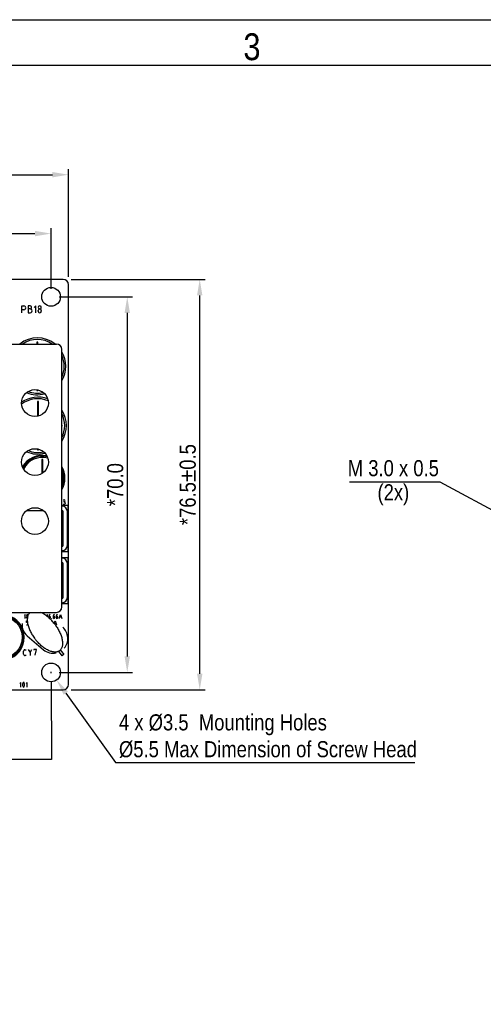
# Model space of a CAD drawing. Header units: millimetres. Extents: x 0 to 417, y 0 to 294.
# Tile 15 of 19: x 215 to 302, y 111 to 294. Entities that reach past the tile are written whole.
import ezdxf

# ---------------------------------------------------------------- set-up
doc = ezdxf.new("R2010")
doc.units = ezdxf.units.MM
for name, color, linetype in [('C101_DXF_CONTINUOUS_LINE', 7, 'Continuous'), ('C103_DXF_CONTINUOUS_LINE', 7, 'Continuous'), ('C115_C116_DXF_CONTINUOUS_LINE', 7, 'Continuous'), ('CY_DXF_CONTINUOUS_LINE', 7, 'Continuous'), ('HEAT_SINK-3_DXF_CONTINUOUS_LINE', 7, 'Continuous'), ('MDS-300APB18_AA_DXF_FORMAT', 7, 'Continuous'), ('MDS-300APB18_AA_DXF_TEXT', 7, 'Continuous'), ('MDS-300APB18_AA_PCDXF_DIMENSION', 7, 'Continuous'), ('MDS-300APB18DXF_CONTINUOUS_LINE', 7, 'Continuous'), ('OUTPUT_TERMIDXF_CONTINUOUS_LINE', 7, 'Continuous'), ('OUTPUT_TERMINAL_DXF_TEXT', 7, 'Continuous')]:
    doc.layers.add(name, color=color, linetype=linetype)
doc.styles.get("Standard").update_dxf_attribs({"font": 'ARIALN.TTF'})
doc.styles.add('TEXTSTYLE_3', font='ARIALN.TTF')
doc.dimstyles.new('DIMSTYLE_1', dxfattribs={"dimtxt": 3, "dimasz": 3, "dimexe": 1, "dimexo": 1.5, "dimgap": 0.75, "dimtad": 1, "dimdec": 1, "dimzin": 0, "dimdsep": 46, "dimtxsty": 'STANDARD', "dimblk": '_FILLED', "dimblk1": '_FILLED', "dimblk2": '_FILLED', "dimcen": 0.09, "dimadec": 0, "dimazin": 0, "dimtol": 1, "dimtp": 0.5, "dimtm": 0.5, "dimtfac": 1, "dimtdec": 1, "dimtofl": 0, "dimtmove": 0, "dimatfit": 3, "dimldrblk": '_FILLED', "dimfxl": 1, "dimtolj": 1, "dimtzin": 0, "dimarcsym": 0})
doc.dimstyles.new('DIMSTYLE_2', dxfattribs={"dimtxt": 3, "dimasz": 3, "dimexe": 1, "dimexo": 1.5, "dimgap": 0.75, "dimtad": 1, "dimdec": 1, "dimzin": 0, "dimdsep": 46, "dimtxsty": 'STANDARD', "dimblk": '_FILLED', "dimblk1": '_FILLED', "dimblk2": '_FILLED', "dimcen": 0.09, "dimadec": 0, "dimazin": 0, "dimtp": 1e-06, "dimtm": 1e-06, "dimtfac": 1, "dimtdec": 1, "dimtofl": 0, "dimtmove": 0, "dimatfit": 3, "dimldrblk": '_FILLED', "dimfxl": 1, "dimtolj": 1, "dimtzin": 0, "dimarcsym": 0})
doc.dimstyles.new('DIMSTYLE_4', dxfattribs={"dimtxt": 3, "dimasz": 3, "dimexe": 1, "dimexo": 1.5, "dimtad": 1, "dimdec": 1, "dimzin": 0, "dimdsep": 46, "dimtxsty": 'STANDARD', "dimblk": '_FILLED', "dimblk1": '_FILLED', "dimblk2": '_FILLED', "dimcen": 0.09, "dimadec": 0, "dimazin": 0, "dimtp": 1e-06, "dimtm": 1e-06, "dimtfac": 1, "dimtdec": 1, "dimtofl": 0, "dimtmove": 0, "dimatfit": 2, "dimldrblk": '_FILLED', "dimfxl": 1, "dimtolj": 1, "dimtzin": 0, "dimarcsym": 0})
doc.dimstyles.get("Standard").update_dxf_attribs({"dimtxt": 0.18, "dimasz": 0.18, "dimexe": 0.18, "dimexo": 0.0625, "dimgap": 0.09, "dimtad": 0, "dimtih": 1, "dimtoh": 1, "dimdec": 4, "dimzin": 0, "dimdsep": 46, "dimtxsty": 'STANDARD', "dimcen": 0.09, "dimadec": 0, "dimazin": 0, "dimtfac": 1, "dimtdec": 4, "dimtofl": 0, "dimtmove": 0, "dimatfit": 3, "dimfxl": 1, "dimtolj": 1, "dimtzin": 0, "dimarcsym": 0})

# ---------------------------------------------------------------- blocks, each defined once
blk = doc.blocks.new('_FILLED')
at = {"color": 0, "linetype": 'ByBlock'}
blk.add_solid([(0, 0), (-1, 0.167), (-1, -0.167)], dxfattribs=at)
blk = doc.blocks.new('*D6')
at = {"layer": 'Defpoints', "color": 0, "linetype": 'Continuous'}
for p in [(221.04, 254.14), (100.24, 242.36), (221.04, 242.36)]:
    blk.add_point(p, dxfattribs=at)
at = {"layer": 'MDS-300APB18_AA_PCDXF_DIMENSION', "color": 0, "linetype": 'Continuous', "lineweight": -2}
for p, q in [((100.24, 243.86), (100.24, 255.14)), ((221.04, 243.86), (221.04, 255.14)), ((103.24, 254.14), (218.04, 254.14))]:
    blk.add_line(p, q, dxfattribs=at)
at = {"layer": 'MDS-300APB18_AA_PCDXF_DIMENSION', "color": 0, "linetype": 'Continuous', "lineweight": -2, "xscale": 3, "yscale": 3, "zscale": 3, "rotation": 180}
blk.add_blockref('_FILLED', (100.24, 254.14), dxfattribs=at)
at = {"layer": 'MDS-300APB18_AA_PCDXF_DIMENSION', "color": 0, "linetype": 'Continuous', "lineweight": -2, "xscale": 3, "yscale": 3, "zscale": 3}
blk.add_blockref('_FILLED', (221.04, 254.14), dxfattribs=at)
at = {"layer": 'MDS-300APB18_AA_PCDXF_DIMENSION', "color": 0, "linetype": 'Continuous', "insert": (160.64, 257.89), "char_height": 3, "attachment_point": 2}
blk.add_mtext('\\A1;*120.8', dxfattribs=at)
blk = doc.blocks.new('*D7')
at = {"layer": 'Defpoints', "color": 0, "linetype": 'Continuous'}
for p in [(221.04, 242.36), (221.04, 172.36), (235.25, 172.36)]:
    blk.add_point(p, dxfattribs=at)
at = {"layer": 'MDS-300APB18_AA_PCDXF_DIMENSION', "color": 0, "linetype": 'Continuous', "lineweight": -2}
for p, q in [((222.54, 242.36), (236.25, 242.36)), ((235.25, 239.36), (235.25, 175.36)), ((222.54, 172.36), (236.25, 172.36))]:
    blk.add_line(p, q, dxfattribs=at)
at = {"layer": 'MDS-300APB18_AA_PCDXF_DIMENSION', "color": 0, "linetype": 'Continuous', "lineweight": -2, "xscale": 3, "yscale": 3, "zscale": 3}
for p, rotation in [((235.25, 242.36), 90), ((235.25, 172.36), 270)]:
    blk.add_blockref('_FILLED', p, dxfattribs=dict(at, rotation=rotation))
at = {"layer": 'MDS-300APB18_AA_PCDXF_DIMENSION', "color": 0, "linetype": 'Continuous', "insert": (231.5, 207.36), "char_height": 3, "attachment_point": 2, "rotation": 90}
blk.add_mtext('\\A1;*70.0', dxfattribs=at)
blk = doc.blocks.new('*D8')
at = {"layer": 'Defpoints', "color": 0, "linetype": 'Continuous'}
for p in [(224.29, 265.12), (96.99, 244.61), (224.29, 244.61)]:
    blk.add_point(p, dxfattribs=at)
at = {"layer": 'MDS-300APB18_AA_PCDXF_DIMENSION', "color": 0, "linetype": 'Continuous', "lineweight": -2}
for p, q in [((96.99, 246.11), (96.99, 266.12)), ((224.29, 246.11), (224.29, 266.12)), ((99.99, 265.12), (221.29, 265.12))]:
    blk.add_line(p, q, dxfattribs=at)
at = {"layer": 'MDS-300APB18_AA_PCDXF_DIMENSION', "color": 0, "linetype": 'Continuous', "lineweight": -2, "xscale": 3, "yscale": 3, "zscale": 3, "rotation": 180}
blk.add_blockref('_FILLED', (96.99, 265.12), dxfattribs=at)
at = {"layer": 'MDS-300APB18_AA_PCDXF_DIMENSION', "color": 0, "linetype": 'Continuous', "lineweight": -2, "xscale": 3, "yscale": 3, "zscale": 3}
blk.add_blockref('_FILLED', (224.29, 265.12), dxfattribs=at)
at = {"layer": 'MDS-300APB18_AA_PCDXF_DIMENSION', "color": 0, "linetype": 'Continuous', "insert": (160.64, 268.87), "char_height": 3, "attachment_point": 2}
blk.add_mtext('\\A1;*127.3±0.5', dxfattribs=at)
blk = doc.blocks.new('*D9')
at = {"layer": 'Defpoints', "color": 0, "linetype": 'Continuous'}
for p in [(223.29, 245.61), (248.77, 245.61), (223.29, 169.11)]:
    blk.add_point(p, dxfattribs=at)
at = {"layer": 'MDS-300APB18_AA_PCDXF_DIMENSION', "color": 0, "linetype": 'Continuous', "lineweight": -2}
for p, q in [((224.79, 245.61), (249.77, 245.61)), ((248.77, 172.11), (248.77, 242.61)), ((224.79, 169.11), (249.77, 169.11))]:
    blk.add_line(p, q, dxfattribs=at)
at = {"layer": 'MDS-300APB18_AA_PCDXF_DIMENSION', "color": 0, "linetype": 'Continuous', "lineweight": -2, "xscale": 3, "yscale": 3, "zscale": 3}
for p, rotation in [((248.77, 245.61), 90), ((248.77, 169.11), 270)]:
    blk.add_blockref('_FILLED', p, dxfattribs=dict(at, rotation=rotation))
at = {"layer": 'MDS-300APB18_AA_PCDXF_DIMENSION', "color": 0, "linetype": 'Continuous', "insert": (245.02, 207.36), "char_height": 3, "attachment_point": 2, "rotation": 90}
blk.add_mtext('\\A1;*76.5±0.5', dxfattribs=at)
blk = doc.blocks.new('*D12')
at = {"layer": 'Defpoints', "color": 0, "linetype": 'Continuous'}
for p in [(220.02, 173.78), (222.06, 170.94)]:
    blk.add_point(p, dxfattribs=at)
at = {"layer": 'MDS-300APB18_AA_PCDXF_DIMENSION', "color": 0, "linetype": 'Continuous', "lineweight": -2}
for p, q in [((220.95, 172.36), (221.13, 172.36)), ((221.04, 172.27), (221.04, 172.45)), ((223.81, 168.5), (233.08, 155.59)), ((233.08, 155.59), (288.89, 155.59))]:
    blk.add_line(p, q, dxfattribs=at)
at = {"layer": 'MDS-300APB18_AA_PCDXF_DIMENSION', "color": 0, "linetype": 'Continuous', "lineweight": -2, "xscale": 3, "yscale": 3, "zscale": 3, "rotation": 125.6696012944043}
blk.add_blockref('_FILLED', (222.06, 170.94), dxfattribs=at)
at = {"layer": 'MDS-300APB18_AA_PCDXF_DIMENSION', "color": 0, "linetype": 'Continuous', "insert": (233.7, 164.56), "char_height": 3, "attachment_point": 1}
blk.add_mtext('\\A1;4 x %%c3.5  Mounting Holes\\P%%c5.5 Max Dimension of Screw Head', dxfattribs=at)

msp = doc.modelspace()

# ---------------------------------------------------------------- linework, layer by layer
at = {"layer": 'C101_DXF_CONTINUOUS_LINE', "color": 7, "linetype": 'Continuous'}
for p, q in [((218.59, 233.91), (218.39, 233.91)), ((218.39, 233.91), (218.39, 233.56)), ((218.59, 233.56), (218.59, 233.91)), ((218.39, 225.03), (218.39, 224.91)), ((218.39, 224.91), (218.59, 224.91)), ((218.59, 224.91), (218.59, 224.99)), ((218.69, 222.86), (218.49, 222.86)), ((218.49, 222.86), (218.49, 220.11)), ((218.69, 220.16), (218.69, 222.86)), ((223.09, 218.46), (223.04, 218.46)), ((223.09, 218.26), (223.09, 218.46)), ((223.04, 218.26), (223.09, 218.26)), ((218.49, 214.02), (218.49, 213.86)), ((218.49, 213.86), (218.69, 213.86)), ((218.69, 213.86), (218.69, 213.97))]:
    msp.add_line(p, q, dxfattribs=at)
for centre, radius, start, end in [((218.49, 229.41), 5.3, 51.5624, 128.4376), ((218.49, 229.41), 5, 56.1572, 123.8428), ((218.49, 229.41), 5.3, 329.1862, 30.7704), ((218.49, 229.41), 5, 335.553, 24.447), ((218.49, 229.41), 5.3, 247.7433, 284.782), ((218.49, 229.41), 5, 250.0144, 282.4621), ((218.59, 218.36), 5.3, 69.8059, 125.0208), ((218.59, 218.36), 5, 67.4816, 127.3652), ((218.59, 218.36), 5.3, 327.1171, 32.8829), ((218.59, 218.36), 5, 332.9758, 27.0242), ((218.59, 218.36), 5.3, 246.4803, 284.268), ((218.59, 218.36), 5, 248.6689, 282.0739)]:
    msp.add_arc(centre, radius, start, end, dxfattribs=at)
at = {"layer": 'C103_DXF_CONTINUOUS_LINE', "color": 7, "linetype": 'Continuous'}
for p, q in [((219.49, 212.06), (219.29, 212.06)), ((219.29, 212.06), (219.29, 209.41)), ((219.49, 209.53), (219.49, 212.06))]:
    msp.add_line(p, q, dxfattribs=at)
for radius, start, end in [(4.15, 77.2464, 151.1663), (4.1, 76.7603, 151.7356), (3.88, 74.4856, 153.8782), (4.15, 331.6308, 28.3692), (4.1, 333.0061, 26.9939), (3.88, 340.4523, 19.5477)]:
    msp.add_arc((219.39, 208.56), radius, start, end, dxfattribs=at)
at = {"layer": 'C115_C116_DXF_CONTINUOUS_LINE', "color": 7, "linetype": 'Continuous'}
for radius in [4.1, 3.88]:
    msp.add_circle((211.79, 178.91), radius, dxfattribs=at)
msp.add_arc((211.79, 178.91), 4.15, 204.2798, 155.7202, dxfattribs=at)
at = {"layer": 'CY_DXF_CONTINUOUS_LINE', "color": 7, "linetype": 'Continuous'}
for p, q in [((216.83, 183.56), (216.97, 183.37)), ((221.72, 181.38), (221.72, 181.38)), ((221.72, 181.38), (221.72, 181.38)), ((222.42, 176.28), (222.91, 175.64)), ((223.31, 175.95), (222.81, 176.58)), ((222.91, 175.64), (222.91, 175.63)), ((222.91, 175.64), (222.91, 175.64)), ((222.91, 175.64), (222.91, 175.64)), ((223.22, 175.58), (223.26, 175.61)), ((223.26, 175.61), (223.26, 175.61)), ((223.31, 175.95), (223.31, 175.94))]:
    msp.add_line(p, q, dxfattribs=at)
for points in [[(222.91, 175.63), (222.94, 175.61), (222.97, 175.59), (223, 175.57), (223.03, 175.56), (223.07, 175.55), (223.11, 175.55), (223.15, 175.56), (223.19, 175.57), (223.22, 175.58)], [(223.26, 175.61), (223.28, 175.63), (223.3, 175.65), (223.32, 175.68), (223.33, 175.71), (223.34, 175.74), (223.35, 175.77), (223.35, 175.81), (223.35, 175.84), (223.34, 175.88), (223.33, 175.91), (223.31, 175.93), (223.31, 175.94)]]:
    msp.add_lwpolyline(points, dxfattribs=at)
for centre, radius, start, end in [((225.07, 183.94), 8.82, 215.9694, 217.4646), ((225.06, 183.95), 8.82, 217.5363, 219.0316), ((223.08, 175.78), 0.222, 218.3977, 223.4156), ((223.09, 175.82), 0.264, 307.4961, 308.1731), ((223.13, 175.81), 0.222, 31.5847, 36.579)]:
    msp.add_arc(centre, radius, start, end, dxfattribs=at)
for points, knots in [([(217.17, 183.56), (217.12, 183.52), (217.02, 183.43), (216.89, 183.27), (216.77, 183.08), (216.69, 182.85), (216.63, 182.59), (216.59, 182.19), (216.63, 181.63), (216.8, 180.91), (217.09, 180.17), (217.47, 179.45), (217.77, 178.99), (217.93, 178.76)], [0, 0, 0, 0, 0.037783, 0.077047, 0.119255, 0.165007, 0.214946, 0.269539, 0.392912, 0.53362, 0.686563, 0.844407, 1, 1, 1, 1]), ([(221.72, 181.38), (221.54, 181.61), (221.16, 182.06), (220.63, 182.57), (220.17, 182.94), (219.81, 183.18), (219.46, 183.39), (219.21, 183.51), (219.09, 183.56)], [0, 0, 0, 0, 0.25135, 0.51066, 0.639437, 0.765095, 0.885795, 1, 1, 1, 1]), ([(221.72, 181.38), (221.88, 181.17), (222.19, 180.72), (222.53, 180.13), (222.76, 179.63), (222.91, 179.25), (223.03, 178.88), (223.11, 178.51), (223.17, 178.16), (223.19, 177.83), (223.18, 177.52), (223.14, 177.24), (223.06, 176.99), (222.96, 176.78), (222.83, 176.59), (222.68, 176.44), (222.52, 176.32), (222.33, 176.23), (222.11, 176.17), (221.87, 176.14), (221.6, 176.15), (221.21, 176.21), (220.67, 176.39), (220.02, 176.73), (219.37, 177.21), (218.76, 177.77), (218.39, 178.18), (218.21, 178.4)], [0, 0, 0, 0, 0.074704, 0.151857, 0.190381, 0.22825, 0.264966, 0.300103, 0.3333, 0.364308, 0.392972, 0.419291, 0.44339, 0.465538, 0.486113, 0.505453, 0.524206, 0.543524, 0.564258, 0.586728, 0.611259, 0.638108, 0.698927, 0.768518, 0.844348, 0.922722, 1, 1, 1, 1]), ([(222.92, 175.62), (222.94, 175.6), (222.99, 175.57), (223.08, 175.55), (223.17, 175.56), (223.23, 175.59), (223.25, 175.61)], [0, 0, 0, 0, 0.239897, 0.486176, 0.740365, 1, 1, 1, 1]), ([(223.32, 175.93), (223.33, 175.9), (223.35, 175.85), (223.35, 175.76), (223.32, 175.67), (223.28, 175.63), (223.25, 175.61)], [0, 0, 0, 0, 0.239946, 0.486205, 0.74036, 1, 1, 1, 1])]:
    msp.add_open_spline(points, degree=3, knots=knots, dxfattribs=at)
at = {"layer": 'HEAT_SINK-3_DXF_CONTINUOUS_LINE', "color": 3, "linetype": 'Continuous'}
for p, q in [((204.04, 233.56), (222.04, 233.56)), ((223.04, 184.56), (223.04, 232.56)), ((207.24, 183.56), (222.04, 183.56))]:
    msp.add_line(p, q, dxfattribs=at)
for centre in [(218.04, 222.56), (218.04, 211.56), (218.04, 200.56)]:
    msp.add_circle(centre, 2.5, dxfattribs=at)
for centre, start, end in [((222.04, 232.56), 0, 90), ((222.04, 184.56), 270, 0)]:
    msp.add_arc(centre, 1, start, end, dxfattribs=at)
at = {"layer": 'MDS-300APB18_AA_DXF_FORMAT', "color": 7, "linetype": 'Continuous'}
for p, q in [((0, 294), (417, 294)), ((8.5, 285.5), (408.5, 285.5))]:
    msp.add_line(p, q, dxfattribs=at)
at = {"layer": 'MDS-300APB18DXF_CONTINUOUS_LINE', "color": 7, "linetype": 'Continuous'}
for p, q in [((223.29, 245.61), (97.99, 245.61)), ((224.29, 170.11), (224.29, 244.61)), ((215.61, 240.68), (215.97, 240.68)), ((215.61, 239.38), (215.61, 240.68)), ((216.16, 240.63), (215.97, 240.68)), ((216.28, 240.5), (216.16, 240.63)), ((216.34, 240.31), (216.28, 240.5)), ((217.13, 240.68), (216.77, 240.68)), ((216.77, 240.68), (216.77, 239.38)), ((217.27, 240.64), (217.13, 240.68)), ((217.38, 240.54), (217.27, 240.64)), ((217.41, 240.39), (217.38, 240.54)), ((217.38, 240.25), (217.41, 240.39)), ((218.2, 240.68), (217.92, 240.39)), ((218.2, 239.38), (218.2, 240.68)), ((218.67, 240.54), (218.64, 240.39)), ((218.64, 240.39), (218.67, 240.25)), ((218.78, 240.64), (218.67, 240.54)), ((218.92, 240.68), (218.78, 240.64)), ((219.07, 240.64), (218.92, 240.68)), ((219.18, 240.54), (219.07, 240.64)), ((219.21, 240.39), (219.18, 240.54)), ((219.18, 240.25), (219.21, 240.39)), ((215.97, 239.96), (215.61, 239.96)), ((215.97, 239.96), (216.16, 240)), ((216.16, 240), (216.28, 240.14)), ((216.28, 240.14), (216.34, 240.31)), ((217.13, 240.1), (216.77, 240.1)), ((216.77, 239.38), (217.13, 239.38)), ((217.13, 240.1), (217.27, 240.14)), ((217.3, 240.06), (217.13, 240.1)), ((217.13, 239.38), (217.3, 239.43)), ((217.27, 240.14), (217.38, 240.25)), ((217.44, 239.92), (217.3, 240.06)), ((217.3, 239.43), (217.44, 239.56)), ((217.49, 239.75), (217.44, 239.92)), ((217.44, 239.56), (217.49, 239.75)), ((218.67, 239.96), (218.64, 239.81)), ((218.64, 239.67), (218.64, 239.81)), ((218.64, 239.67), (218.67, 239.52)), ((218.67, 240.25), (218.78, 240.14)), ((218.78, 240.07), (218.67, 239.96)), ((218.67, 239.52), (218.78, 239.42)), ((218.78, 240.14), (218.92, 240.1)), ((218.92, 240.1), (218.78, 240.07)), ((218.78, 239.42), (218.92, 239.38)), ((218.92, 240.1), (219.07, 240.14)), ((219.07, 240.07), (218.92, 240.1)), ((218.92, 239.38), (219.07, 239.42)), ((219.07, 240.14), (219.18, 240.25)), ((219.18, 239.96), (219.07, 240.07)), ((219.07, 239.42), (219.18, 239.52)), ((219.21, 239.81), (219.18, 239.96)), ((219.18, 239.52), (219.21, 239.67)), ((219.21, 239.81), (219.21, 239.67)), ((223.29, 204.53), (223.48, 204.53)), ((223.48, 203.67), (223.29, 203.67)), ((223.48, 204.15), (223.38, 204.15)), ((223.61, 204.48), (223.48, 204.53)), ((223.48, 204.15), (223.61, 204.2)), ((223.61, 204.09), (223.48, 204.15)), ((223.48, 203.67), (223.61, 203.73)), ((223.67, 204.34), (223.61, 204.48)), ((223.61, 204.2), (223.67, 204.34)), ((223.67, 203.96), (223.61, 204.09)), ((223.61, 203.73), (223.67, 203.85)), ((223.67, 203.96), (223.67, 203.85)), ((223.04, 203.51), (224.26, 203.51)), ((224.26, 194.91), (224.26, 203.51)), ((223.04, 201.51), (223.29, 201.51)), ((224.09, 201.51), (224.26, 201.51)), ((224.09, 200.71), (224.26, 200.71)), ((223.04, 196.91), (223.29, 196.91)), ((224.09, 197.71), (224.26, 197.71)), ((224.09, 196.91), (224.26, 196.91)), ((223.04, 194.91), (224.26, 194.91)), ((223.04, 193.81), (224.26, 193.81)), ((224.26, 185.21), (224.26, 193.81)), ((223.04, 191.81), (223.29, 191.81)), ((224.09, 191.81), (224.26, 191.81)), ((224.09, 191.01), (224.26, 191.01)), ((223.04, 187.21), (223.29, 187.21)), ((224.09, 188.01), (224.26, 188.01)), ((224.09, 187.21), (224.26, 187.21)), ((223.04, 185.21), (224.26, 185.21)), ((216.23, 183.15), (216.07, 183)), ((216.23, 182.44), (216.23, 183.15)), ((216.45, 181.96), (216.61, 181.96)), ((216.45, 181.65), (216.45, 181.96)), ((216.61, 181.65), (216.45, 181.65)), ((216.51, 183.11), (216.47, 183)), ((216.47, 183), (216.51, 182.88)), ((216.51, 182.79), (216.47, 182.68)), ((216.47, 182.59), (216.47, 182.68)), ((216.47, 182.59), (216.51, 182.48)), ((216.62, 183.15), (216.51, 183.11)), ((216.51, 182.88), (216.62, 182.83)), ((216.62, 182.83), (216.51, 182.79)), ((216.51, 182.48), (216.62, 182.44)), ((216.65, 181.63), (216.61, 181.65)), ((216.74, 183.11), (216.62, 183.15)), ((216.62, 182.83), (216.7, 182.86)), ((216.68, 182.81), (216.62, 182.83)), ((216.77, 183.05), (216.74, 183.11)), ((219.95, 183.08), (219.99, 183.15)), ((220.38, 183.15), (220.22, 183)), ((220.38, 182.77), (220.38, 183.15)), ((220.69, 183.03), (220.62, 182.83)), ((220.78, 182.83), (220.62, 182.83)), ((220.62, 182.83), (220.62, 182.59)), ((220.62, 182.59), (220.65, 182.54)), ((220.87, 183.15), (220.69, 183.03)), ((220.73, 182.46), (220.78, 182.44)), ((220.9, 182.8), (220.78, 182.83)), ((220.78, 182.44), (220.89, 182.48)), ((220.89, 182.48), (220.94, 182.59)), ((220.94, 182.68), (220.9, 182.8)), ((220.94, 182.59), (220.94, 182.68)), ((221.18, 182.44), (221.18, 182.47)), ((221.23, 181.96), (221.29, 181.96)), ((221.49, 183.03), (221.42, 182.83)), ((221.58, 182.83), (221.42, 182.83)), ((221.42, 182.83), (221.42, 182.59)), ((221.42, 182.59), (221.47, 182.48)), ((221.47, 182.48), (221.58, 182.44)), ((221.67, 183.15), (221.49, 183.03)), ((221.7, 182.8), (221.58, 182.83)), ((221.58, 182.44), (221.69, 182.48)), ((221.64, 181.48), (221.8, 181.96)), ((221.69, 182.48), (221.74, 182.59)), ((221.74, 182.68), (221.7, 182.8)), ((221.74, 182.59), (221.74, 182.68)), ((221.8, 181.96), (222.04, 181.24)), ((222.05, 183.03), (221.98, 182.83)), ((222.14, 182.83), (221.98, 182.83)), ((221.98, 182.83), (221.98, 182.59)), ((221.98, 182.59), (222.02, 182.48)), ((222.02, 182.48), (222.14, 182.44)), ((222.22, 183.15), (222.05, 183.03)), ((222.26, 182.8), (222.14, 182.83)), ((222.14, 182.44), (222.25, 182.48)), ((222.25, 182.48), (222.3, 182.59)), ((222.3, 182.68), (222.26, 182.8)), ((222.3, 182.59), (222.3, 182.68)), ((222.54, 182.44), (222.78, 183.15)), ((222.95, 182.64), (222.61, 182.64)), ((222.78, 183.15), (223.02, 182.44)), ((216.45, 181.24), (216.61, 181.24)), ((216.61, 181.24), (216.72, 181.29)), ((221.98, 181.45), (221.67, 181.45)), ((216.59, 179.19), (219.63, 176.59)), ((215.95, 176.45), (215.93, 176.31)), ((215.93, 175.78), (215.93, 176.31)), ((216.05, 176.55), (215.95, 176.45)), ((216.18, 176.6), (216.05, 176.55)), ((216.18, 176.6), (216.39, 176.6)), ((216.75, 176.61), (217.13, 176.07)), ((217.13, 176.07), (217.48, 176.62)), ((218.31, 176.65), (217.84, 176.63)), ((217.84, 176.63), (217.84, 176.51)), ((218.1, 175.56), (218.31, 176.65)), ((215.93, 175.78), (215.98, 175.64)), ((215.98, 175.64), (216.08, 175.55)), ((216.08, 175.55), (216.21, 175.51)), ((216.42, 175.52), (216.21, 175.51)), ((217.13, 176.07), (217.15, 175.54)), ((97.99, 169.11), (223.29, 169.11)), ((215.42, 170.51), (215.23, 170.31)), ((215.42, 169.64), (215.42, 170.51)), ((215.81, 170.46), (215.72, 170.2)), ((215.72, 170.2), (215.72, 169.95)), ((215.72, 169.95), (215.81, 169.69)), ((215.9, 170.51), (215.81, 170.46)), ((215.81, 169.69), (215.9, 169.64)), ((216, 170.46), (215.9, 170.51)), ((215.9, 169.64), (216, 169.69)), ((216.08, 170.2), (216, 170.46)), ((216, 169.69), (216.08, 169.95)), ((216.08, 169.95), (216.08, 170.2)), ((216.57, 170.51), (216.38, 170.31)), ((216.57, 169.64), (216.57, 170.51))]:
    msp.add_line(p, q, dxfattribs=at)
for centre in [(221.04, 242.36), (221.04, 172.36)]:
    msp.add_circle(centre, 1.75, dxfattribs=at)
for centre, radius, start, end in [((223.29, 244.61), 1, 360, 90), ((219.39, 208.56), 4.25, 78.3097, 150.0789), ((219.39, 208.56), 4.25, 329.1964, 30.8036), ((211.79, 178.91), 4.25, 207.1792, 152.8208), ((218.37, 181.28), 2.75, 176.1, 229.5), ((221.42, 178.68), 2.75, 318.7001, 49.5001), ((221.42, 178.68), 2.75, 229.5001, 281.5001), ((223.29, 170.11), 1, 270, 0)]:
    msp.add_arc(centre, radius, start, end, dxfattribs=at)
at = {"layer": 'OUTPUT_TERMIDXF_CONTINUOUS_LINE', "color": 7, "linetype": 'Continuous'}
for p, q in [((216.54, 202.56), (219.53, 202.56)), ((223.04, 202.56), (223.09, 202.56)), ((223.29, 196.06), (223.29, 202.36)), ((223.29, 201.24), (223.04, 201.24)), ((223.29, 197.19), (223.04, 197.19)), ((223.04, 195.86), (223.09, 195.86)), ((223.04, 192.86), (223.09, 192.86)), ((223.29, 186.36), (223.29, 192.66)), ((223.29, 191.54), (223.04, 191.54)), ((223.29, 187.49), (223.04, 187.49)), ((223.04, 186.16), (223.09, 186.16))]:
    msp.add_line(p, q, dxfattribs=at)
at = {"layer": 'OUTPUT_TERMIDXF_CONTINUOUS_LINE', "color": 3, "linetype": 'Continuous'}
for p, q in [((223.04, 203.36), (223.09, 203.36)), ((224.09, 196.06), (224.09, 202.36)), ((223.04, 195.06), (223.09, 195.06)), ((223.04, 193.66), (223.09, 193.66)), ((224.09, 186.36), (224.09, 192.66)), ((223.04, 185.36), (223.09, 185.36))]:
    msp.add_line(p, q, dxfattribs=at)
for centre, start, end in [((223.09, 202.36), 0, 90), ((223.09, 196.06), 270, 0), ((223.09, 192.66), 0, 90), ((223.09, 186.36), 270, 0)]:
    msp.add_arc(centre, 1, start, end, dxfattribs=at)
at = {"layer": 'OUTPUT_TERMIDXF_CONTINUOUS_LINE', "color": 7, "linetype": 'Continuous'}
for centre, start, end in [((223.09, 202.36), 0, 90), ((223.09, 196.06), 270, 0), ((223.09, 192.66), 0, 90), ((223.09, 186.36), 270, 0)]:
    msp.add_arc(centre, 0.2, start, end, dxfattribs=at)

# ---------------------------------------------------------------- texts
at = {"layer": 'MDS-300APB18_AA_DXF_FORMAT', "color": 40, "linetype": 'Continuous', "insert": (258.51, 291.46), "char_height": 5, "width": 3.1903, "attachment_point": 2, "line_spacing_factor": 0.9, "style": 'TEXTSTYLE_3'}
msp.add_mtext('3', dxfattribs=at)
at = {"layer": 'OUTPUT_TERMINAL_DXF_TEXT', "color": 2, "linetype": 'Continuous', "insert": (284.88, 211.93), "char_height": 3, "width": 17.0597, "attachment_point": 2, "line_spacing_factor": 0.9}
msp.add_mtext('M 3.0 x 0.5\\P(2x)', dxfattribs=at)

# ---------------------------------------------------------------- dimensions: what is measured, and where the dimension line sits
at = {"layer": 'MDS-300APB18_AA_PCDXF_DIMENSION', "color": 2, "linetype": 'Continuous'}
for base, p1, p2, dimstyle, picture, middle in [((224.29, 265.12), (96.99, 244.61), (224.29, 244.61), 'DIMSTYLE_1', '*D8', (160.64, 265.12)), ((221.04, 254.14), (100.24, 242.36), (221.04, 242.36), 'DIMSTYLE_2', '*D6', (160.64, 254.14))]:
    dim = msp.add_linear_dim(base=base, p1=p1, p2=p2, text='*<>', dimstyle=dimstyle, dxfattribs=at)
    dim.commit()
    dim.dimension.update_dxf_attribs({"geometry": picture, "text_midpoint": middle, "dimtype": 160})
for base, p1, p2, angle, dimstyle, picture, middle in [((248.77, 245.61), (223.29, 169.11), (223.29, 245.61), 90, 'DIMSTYLE_1', '*D9', (248.77, 207.36)), ((235.25, 172.36), (221.04, 242.36), (221.04, 172.36), 270, 'DIMSTYLE_2', '*D7', (235.25, 207.36))]:
    dim = msp.add_linear_dim(base=base, p1=p1, p2=p2, angle=angle, text='*<>', dimstyle=dimstyle, dxfattribs=at)
    dim.commit()
    dim.dimension.update_dxf_attribs({"geometry": picture, "text_midpoint": middle, "dimtype": 160})
dim = msp.add_diameter_dim_2p(p1=(220.02, 173.78), p2=(222.06, 170.94), text='4 x %%c<>  Mounting Holes\\P%%c5.5 Max Dimension of Screw Head', dimstyle='DIMSTYLE_4', override={"dimtih": 1, "dimtoh": 1, "dimpost": '<>'}, dxfattribs=at)
dim.commit()
dim.dimension.update_dxf_attribs({"geometry": '*D12', "text_midpoint": (261.3, 155.59), "dimtype": 163})

# ---------------------------------------------------------------- leaders
at = {"layer": 'MDS-300APB18_AA_DXF_TEXT', "color": 2, "linetype": 'Continuous', "annotation_type": 0, "has_hookline": 1, "hookline_direction": 1, "text_width": 78.79}
msp.add_leader([(221.04, 170.61), (221.15, 156.13), (186.07, 156.13)], dimstyle='Standard', override={"dimtad": 1}, dxfattribs=at)
at = {"layer": 'OUTPUT_TERMINAL_DXF_TEXT', "color": 2, "linetype": 'Continuous', "annotation_type": 0, "has_hookline": 1, "hookline_direction": 1, "text_width": 16.61}
msp.add_leader([(330.22, 188.01), (293.59, 207.84), (293.41, 207.84)], dimstyle='Standard', override={"dimtad": 1}, dxfattribs=at)

doc.saveas('drawing.dxf')
